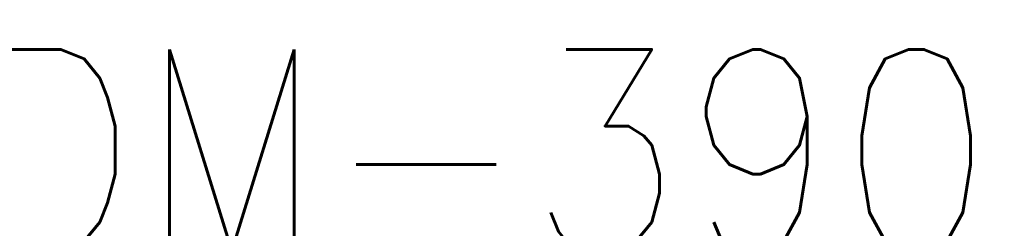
# Model space of a CAD drawing. Header units: millimetres. Extents: x 0 to 118318689, y 0 to 490460760.
# Tile 75 of 117: x 115224807 to 115400634, y 487261949 to 487299226. Entities that reach past the tile are written whole.
import ezdxf
from ezdxf.enums import TextEntityAlignment as Align

# ---------------------------------------------------------------- set-up
doc = ezdxf.new("R2010")
doc.units = ezdxf.units.MM
doc.header["$LTSCALE"] = 200
doc.layers.get('0').update_dxf_attribs({"color": 8})
doc.layers.add('LD-I-lekdetectiecode', color=7, linetype='Continuous')
doc.styles.add('DIN17', font='ROMANS.SHX', dxfattribs={"width": 0.9})

# ---------------------------------------------------------------- blocks, each defined once
blk = doc.blocks.new('LR-hyp')
at = {"color": 7, "linetype": 'ByBlock', "lineweight": -3, "style": 'DIN17', "width": 0.9}
blk.add_attdef('*1', text='', height=1.8, dxfattribs=at).set_placement((0, 0), align=Align.MIDDLE)
at = {"color": 7, "linetype": 'ByBlock', "lineweight": -2, "style": 'DIN17', "width": 0.9, "flags": 1}
blk.add_attdef('*2', text='', height=1.8, dxfattribs=at).set_placement((0, -5), align=Align.MIDDLE)

msp = doc.modelspace()

# ---------------------------------------------------------------- block references
at = {"layer": 'LD-I-lekdetectiecode', "linetype": 'Continuous'}
ref = msp.add_blockref('LR-hyp', (115264779, 487275922), dxfattribs=dict(at, xscale=20000, yscale=20000, zscale=20000))
ref.add_attrib('*1', 'LD-ADM-3905', dxfattribs={"layer": '0', "color": 0, "linetype": 'ByBlock', "lineweight": -3, "height": 36000, "style": 'DIN17', "width": 0.9}).set_placement((115264779, 487275922), align=Align.MIDDLE)

doc.saveas('drawing.dxf')
